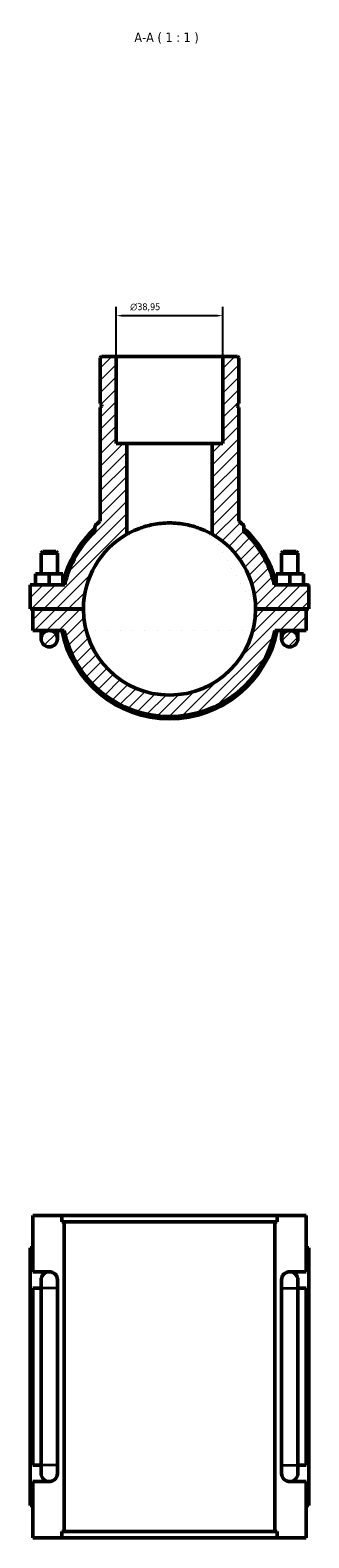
# Model space of a CAD drawing. Header units: millimetres. Extents: x 0 to 1034, y -188 to 1281.
# Tile 7 of 8: x 409 to 511, y 729 to 1281. Entities that reach past the tile are written whole.
import ezdxf

# ---------------------------------------------------------------- set-up
doc = ezdxf.new("R2010")
doc.units = ezdxf.units.MM
for name, color, linetype, lineweight in [('Dimension (ISO)', 7, 'Continuous', 25), ('Hatch (ISO)', 7, 'Continuous', 18), ('Symbol (ISO)', 7, 'Continuous', 25), ('Visible (ISO)', 7, 'Continuous', 50), ('Visible Narrow (ISO)', 7, 'Continuous', 35)]:
    doc.layers.add(name, color=color, linetype=linetype, lineweight=lineweight)
doc.styles.add('Label Text (ISO)', font='tahoma.ttf')
doc.styles.add('Note Text (ISO)', font='tahoma.ttf')
doc.dimstyles.new('Default (ISO)', dxfattribs={"dimtxt": 2.5, "dimasz": 2.5, "dimexe": 3.175, "dimexo": 0, "dimgap": 0.762, "dimtad": 1, "dimrnd": 1e-08, "dimzin": 0, "dimtxsty": 'Note Text (ISO)', "dimcen": 0.09, "dimdle": 10, "dimclrd": 256, "dimclre": 256, "dimclrt": 232, "dimazin": 0, "dimtfac": 1.40208, "dimtmove": 0, "dimatfit": 3, "dimfxl": 1, "dimtolj": 1, "dimtzin": 0, "dimlwd": -1, "dimlwe": -1, "dimarcsym": 0})

# ---------------------------------------------------------------- blocks, each defined once
blk = doc.blocks.new('*D9')
at = {"layer": 'Defpoints', "color": 0, "transparency": 16777216}
for p in [(440.45, 1176.77), (440.45, 1161.79), (479.4, 1161.79)]:
    blk.add_point(p, dxfattribs=at)
at = {"layer": 'Dimension (ISO)', "transparency": 16777216}
for p, q in [((440.45, 1161.79), (440.45, 1179.95)), ((476.9, 1176.77), (442.95, 1176.77)), ((479.4, 1161.79), (479.4, 1179.95))]:
    blk.add_line(p, q, dxfattribs=at)
for points in [[(442.95, 1177.19), (442.95, 1176.36), (440.45, 1176.77)], [(476.9, 1177.19), (476.9, 1176.36), (479.4, 1176.77)]]:
    blk.add_solid(points, dxfattribs=at)
at = {"layer": 'Dimension (ISO)', "color": 232, "true_color": 0xca0064, "transparency": 16777216, "insert": (445.54, 1181.3), "char_height": 2.5, "attachment_point": 1, "style": 'Note Text (ISO)'}
blk.add_mtext('\\A1;\\fAIGDT|b0|i0;\\H2.5000;\\ln\\fTahoma|b0|i0;\\H2.5000;38,95', dxfattribs=at)

msp = doc.modelspace()

# ---------------------------------------------------------------- hatches: boundary and pattern name
at = {"layer": 'Hatch (ISO)'}
h = msp.add_hatch(dxfattribs=at)
h.set_pattern_fill('ANSI31', color=256, scale=25.4, style=0)
h.set_pattern_definition([(45, (0, 0), (-2.245064, 2.245064), [])])
edge = h.paths.add_edge_path()
edge.add_spline(control_points=[(433.0628, 1100.3191), (432.9943, 1100.2595), (432.9329, 1100.1922), (432.827, 1100.0446), (432.7829, 1099.9648), (432.6906, 1099.74), (432.6609, 1099.5893), (432.6609, 1099.4372)], knot_values=[-0.10014571, -0.10014571, -0.10014571, -0.10014571, -0.07289743, -0.07289743, -0.04564915, -0.04564915, 0, 0, 0, 0], degree=3, periodic=0)
edge.add_line((432.6609, 1099.4372), (432.6609, 1097.8193))
edge.add_ellipse((459.9273, 1069.4128), major_axis=(-27.2664, 28.4066), ratio=1, start_angle=0, end_angle=33.147042)
edge.add_line((421.5655, 1078.2878), (408.9273, 1078.2878))
edge.add_line((408.9273, 1078.2878), (408.9273, 1069.4628))
edge.add_line((408.9273, 1069.4628), (428.4273, 1069.4628))
edge.add_ellipse((459.9273, 1069.4128), major_axis=(-31.5, 0.05), ratio=1, start_angle=299.736207, end_angle=360, ccw=False)
edge.add_line((444.3465, 1096.7895), (444.3465, 1129.9878))
edge.add_line((444.3465, 1129.9878), (440.4513, 1129.9878))
edge.add_line((440.4513, 1129.9878), (440.4513, 1161.7878))
edge.add_line((440.4513, 1161.7878), (434.998, 1161.7878))
edge.add_line((434.998, 1161.7878), (434.6085, 1161.3982))
edge.add_line((434.6085, 1161.3982), (434.6085, 1144.6211))
edge.add_line((434.6085, 1144.6211), (435.1085, 1144.1211))
edge.add_line((435.1085, 1144.1211), (435.1085, 1143.6211))
edge.add_line((435.1085, 1143.6211), (434.6085, 1143.1211))
edge.add_line((434.6085, 1143.1211), (434.6085, 1101.5975))
edge.add_ellipse((459.9273, 1069.4128), major_axis=(-25.3188, 32.1848), ratio=1, start_angle=0, end_angle=2.806782)
edge = h.paths.add_edge_path()
edge.add_ellipse((510.4273, 1077.7878), major_axis=(0.5, 0), ratio=1, start_angle=0, end_angle=90)
edge.add_line((510.4273, 1078.2878), (498.2891, 1078.2878))
edge.add_ellipse((459.9273, 1069.4128), major_axis=(38.3618, 8.875), ratio=1, start_angle=0, end_angle=33.147042)
edge.add_line((487.1937, 1097.8193), (487.1937, 1099.4372))
edge.add_ellipse((486.0251, 1099.4372), major_axis=(1.1686, 0), ratio=1, start_angle=0, end_angle=49.002162)
edge.add_ellipse((459.9273, 1069.4128), major_axis=(26.8645, 30.9064), ratio=1, start_angle=0, end_angle=2.806782)
edge.add_line((485.2461, 1101.5975), (485.2461, 1143.1211))
edge.add_line((485.2461, 1143.1211), (484.7461, 1143.6211))
edge.add_line((484.7461, 1143.6211), (484.7461, 1144.1211))
edge.add_line((484.7461, 1144.1211), (485.2461, 1144.6211))
edge.add_line((485.2461, 1144.6211), (485.2461, 1161.3982))
edge.add_line((485.2461, 1161.3982), (484.8566, 1161.7878))
edge.add_line((484.8566, 1161.7878), (479.4033, 1161.7878))
edge.add_line((479.4033, 1161.7878), (479.4033, 1129.9878))
edge.add_line((479.4033, 1129.9878), (475.5081, 1129.9878))
edge.add_line((475.5081, 1129.9878), (475.5081, 1096.7895))
edge.add_ellipse((459.9273, 1069.4128), major_axis=(15.5808, 27.3768), ratio=1, start_angle=299.736207, end_angle=360, ccw=False)
edge.add_line((491.4273, 1069.4628), (510.9273, 1069.4628))
edge.add_line((510.9273, 1069.4628), (510.9273, 1077.7878))
edge = h.paths.add_edge_path()
edge.add_ellipse((459.9273, 1069.4128), major_axis=(31.5, -0.05), ratio=1, start_angle=180.181891, end_angle=360)
edge.add_line((491.4273, 1069.3628), (509.9273, 1069.3628))
edge.add_line((509.9273, 1069.3628), (509.9273, 1061.5378))
edge.add_line((509.9273, 1061.5378), (503.9273, 1061.5378))
edge.add_line((503.9273, 1061.5378), (498.5068, 1061.5378))
edge.add_ellipse((459.9273, 1069.4128), major_axis=(-38.5795, -7.875), ratio=1, start_angle=0, end_angle=156.926082, ccw=False)
edge.add_line((421.3478, 1061.5378), (415.9273, 1061.5378))
edge.add_line((415.9273, 1061.5378), (409.9273, 1061.5378))
edge.add_line((409.9273, 1061.5378), (409.9273, 1069.3628))
edge.add_line((409.9273, 1069.3628), (428.4273, 1069.3628))
edge = h.paths.add_edge_path()
edge.add_ellipse((503.9273, 1058.5378), major_axis=(3, 0), ratio=1, start_angle=0, end_angle=360)
edge = h.paths.add_edge_path()
edge.add_ellipse((415.9273, 1058.5378), major_axis=(3, 0), ratio=1, start_angle=0, end_angle=360)

# ---------------------------------------------------------------- linework, layer by layer
at = {"layer": 'Visible (ISO)'}
for p, q in [((434.998, 1161.7878), (434.6085, 1161.3982)), ((434.6085, 1161.3982), (434.6085, 1144.6211)), ((440.4513, 1161.7878), (434.998, 1161.7878)), ((440.4513, 1129.9878), (440.4513, 1161.7878)), ((440.4513, 1161.7878), (479.4033, 1161.7878)), ((484.8566, 1161.7878), (479.4033, 1161.7878)), ((479.4033, 1161.7878), (479.4033, 1129.9878)), ((485.2461, 1161.3982), (484.8566, 1161.7878)), ((485.2461, 1144.6211), (485.2461, 1161.3982)), ((434.6085, 1144.6211), (435.1085, 1144.1211)), ((435.1085, 1143.6211), (434.6085, 1143.1211)), ((434.6085, 1143.1211), (434.6085, 1101.5975)), ((435.1085, 1144.1211), (435.1085, 1143.6211)), ((484.7461, 1144.1211), (485.2461, 1144.6211)), ((484.7461, 1143.6211), (484.7461, 1144.1211)), ((485.2461, 1143.1211), (484.7461, 1143.6211)), ((485.2461, 1101.5975), (485.2461, 1143.1211)), ((444.3465, 1129.9878), (440.4513, 1129.9878)), ((444.3465, 1096.7895), (444.3465, 1129.9878)), ((444.3465, 1129.9878), (475.5081, 1129.9878)), ((479.4033, 1129.9878), (475.5081, 1129.9878)), ((475.5081, 1129.9878), (475.5081, 1096.7895)), ((432.6609, 1099.4372), (432.6609, 1097.8193)), ((487.1937, 1097.8193), (487.1937, 1099.4372)), ((413.5273, 1090.4628), (412.9273, 1089.8628)), ((412.9273, 1089.8628), (418.9273, 1089.8628)), ((412.9273, 1089.8628), (412.9273, 1082.2878)), ((418.3273, 1090.4628), (413.5273, 1090.4628)), ((418.3273, 1090.4628), (418.9273, 1089.8628)), ((418.9273, 1089.8628), (418.9273, 1082.2878)), ((501.5273, 1090.4628), (500.9273, 1089.8628)), ((506.9273, 1089.8628), (500.9273, 1089.8628)), ((500.9273, 1082.2878), (500.9273, 1089.8628)), ((501.5273, 1090.4628), (506.3273, 1090.4628)), ((506.3273, 1090.4628), (506.9273, 1089.8628)), ((506.9273, 1082.2878), (506.9273, 1089.8628)), ((410.9273, 1078.2878), (410.9273, 1082.2878)), ((415.9273, 1082.2878), (410.9273, 1082.2878)), ((420.9273, 1082.2878), (415.9273, 1082.2878)), ((415.9273, 1078.2878), (415.9273, 1082.2878)), ((420.9273, 1078.2878), (420.9273, 1082.2878)), ((498.9273, 1082.2878), (503.9273, 1082.2878)), ((498.9273, 1078.2878), (498.9273, 1082.2878)), ((503.9273, 1078.2878), (503.9273, 1082.2878)), ((503.9273, 1082.2878), (508.9273, 1082.2878)), ((508.9273, 1078.2878), (508.9273, 1082.2878)), ((421.5655, 1078.2878), (408.9273, 1078.2878)), ((408.9273, 1078.2878), (408.9273, 1069.4628)), ((510.4273, 1078.2878), (498.2891, 1078.2878)), ((510.9273, 1069.4628), (510.9273, 1077.7878)), ((408.9273, 1069.4628), (428.4273, 1069.4628)), ((428.4273, 1069.3628), (409.9273, 1069.3628)), ((409.9273, 1069.3628), (409.9273, 1061.5378)), ((412.9273, 1069.4628), (412.9273, 1069.3628)), ((418.9273, 1069.4628), (418.9273, 1069.3628)), ((491.4273, 1069.4628), (510.9273, 1069.4628)), ((509.9273, 1069.3628), (491.4273, 1069.3628)), ((500.9273, 1069.3628), (500.9273, 1069.4628)), ((506.9273, 1069.3628), (506.9273, 1069.4628)), ((509.9273, 1061.5378), (509.9273, 1069.3628)), ((409.9273, 1061.5378), (415.9273, 1061.5378)), ((412.9273, 1061.5378), (412.9273, 1058.5378)), ((415.9273, 1061.5378), (421.3478, 1061.5378)), ((418.9273, 1058.5378), (418.9273, 1061.5378)), ((498.5068, 1061.5378), (503.9273, 1061.5378)), ((500.9273, 1061.5378), (500.9273, 1058.5378)), ((503.9273, 1061.5378), (509.9273, 1061.5378)), ((506.9273, 1058.5378), (506.9273, 1061.5378)), ((409.9273, 847.4823), (420.5444, 847.4823)), ((409.9273, 826.8823), (409.9273, 847.4823)), ((420.5444, 845.1223), (420.5444, 847.4823)), ((499.3102, 847.4823), (420.5444, 847.4823)), ((420.5444, 845.1223), (499.3102, 845.1223)), ((421.3478, 731.8423), (421.3478, 845.1223)), ((498.5068, 731.8423), (498.5068, 845.1223)), ((499.3102, 847.4823), (509.9273, 847.4823)), ((499.3102, 847.4823), (499.3102, 845.1223)), ((509.9273, 826.8823), (509.9273, 847.4823)), ((409.9273, 835.6823), (408.9273, 835.6823)), ((408.9273, 741.2823), (408.9273, 835.6823)), ((509.9273, 835.6823), (510.9273, 835.6823)), ((510.9273, 741.2823), (510.9273, 835.6823)), ((409.9273, 826.8823), (415.9273, 826.8823)), ((412.9273, 823.8823), (412.9273, 820.8823)), ((418.9273, 820.8823), (418.9273, 823.8823)), ((500.9273, 823.8823), (500.9273, 820.8823)), ((503.9273, 826.8823), (509.9273, 826.8823)), ((506.9273, 820.8823), (506.9273, 823.8823)), ((409.9273, 756.0823), (409.9273, 820.8823)), ((412.9273, 820.8823), (409.9273, 820.8823)), ((412.9273, 756.0823), (412.9273, 820.8823)), ((418.9273, 756.0823), (418.9273, 820.8823)), ((500.9273, 820.8823), (500.9273, 756.0823)), ((509.9273, 820.8823), (506.9273, 820.8823)), ((506.9273, 820.8823), (506.9273, 756.0823)), ((509.9273, 756.0823), (509.9273, 820.8823)), ((409.9273, 756.0823), (412.9273, 756.0823)), ((412.9273, 756.0823), (412.9273, 753.0823)), ((418.9273, 753.0823), (418.9273, 756.0823)), ((500.9273, 756.0823), (500.9273, 753.0823)), ((506.9273, 756.0823), (509.9273, 756.0823)), ((506.9273, 753.0823), (506.9273, 756.0823)), ((409.9273, 729.4823), (409.9273, 750.0823)), ((415.9273, 750.0823), (409.9273, 750.0823)), ((509.9273, 750.0823), (503.9273, 750.0823)), ((509.9273, 729.4823), (509.9273, 750.0823)), ((408.9273, 741.2823), (409.9273, 741.2823)), ((510.9273, 741.2823), (509.9273, 741.2823)), ((420.5444, 729.4823), (409.9273, 729.4823)), ((420.5444, 731.8423), (499.3102, 731.8423)), ((420.5444, 729.4823), (420.5444, 731.8423)), ((499.3102, 729.4823), (420.5444, 729.4823)), ((499.3102, 731.8423), (499.3102, 729.4823)), ((509.9273, 729.4823), (499.3102, 729.4823))]:
    msp.add_line(p, q, dxfattribs=at)
for centre in [(415.9273, 1058.5378), (503.9273, 1058.5378)]:
    msp.add_circle(centre, 3, dxfattribs=at)
for centre, radius, start, end in [((459.9273, 1069.4128), 40.1625, 132.757898, 166.180991), ((459.9273, 1069.4128), 40.95, 128.191056, 130.997838), ((459.9273, 1069.4128), 40.95, 49.002162, 51.808944), ((486.0251, 1099.4372), 1.1686, 0, 49.002162), ((459.9273, 1069.4128), 40.1625, 13.819009, 47.242102), ((459.9273, 1069.4128), 39.375, 133.826744, 166.973786), ((459.9273, 1069.4128), 31.5, 119.645261, 179.909054), ((459.9273, 1069.4128), 31.5, 0.090946, 60.354739), ((459.9273, 1069.4128), 39.375, 13.026214, 46.173256), ((510.4273, 1077.7878), 0.5, 0, 90), ((459.9273, 1069.4128), 31.5, 180.090946, 359.909054), ((459.9273, 1069.4128), 40.1625, 191.307729, 348.692271), ((459.9273, 1069.4128), 39.375, 191.536959, 348.463041), ((415.9273, 823.8823), 3, 90, 180), ((415.9273, 823.8823), 3, 0, 90), ((503.9273, 823.8823), 3, 90, 180), ((503.9273, 823.8823), 3, 0, 90), ((415.9273, 753.0823), 3, 180, 270), ((415.9273, 753.0823), 3, 270, 0), ((503.9273, 753.0823), 3, 180, 270), ((503.9273, 753.0823), 3, 270, 0)]:
    msp.add_arc(centre, radius, start, end, dxfattribs=at)
for points, knots in [([(433.0628, 1100.3191), (432.9943, 1100.2595), (432.9329, 1100.1922), (432.827, 1100.0446), (432.7829, 1099.9648), (432.6906, 1099.74), (432.6609, 1099.5893), (432.6609, 1099.4372)], [-0.100145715, -0.100145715, -0.100145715, -0.100145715, -0.072897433, -0.072897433, -0.045649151, -0.045649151, 0, 0, 0, 0]), ([(475.5081, 1096.7895), (475.5081, 1096.7895), (475.4105, 1096.8458), (475.0073, 1097.0695), (474.7018, 1097.2366), (473.5023, 1097.8518), (472.3106, 1098.4133), (469.5821, 1099.4319), (467.8528, 1099.9618), (464.9804, 1100.5201), (463.9771, 1100.6679), (461.9488, 1100.8643), (460.9237, 1100.9128), (458.9309, 1100.9128), (457.9058, 1100.8643), (455.8775, 1100.6679), (454.8742, 1100.5201), (452.0018, 1099.9618), (450.2725, 1099.4319), (447.544, 1098.4133), (446.3523, 1097.8518), (445.1528, 1097.2366), (444.8473, 1097.0695), (444.4441, 1096.8458), (444.3465, 1096.7895), (444.3465, 1096.7895)], [0, 0, 0, 0, 0.29969706, 0.29969706, 0.59939412, 0.59939412, 1.19878824, 1.19878824, 1.79662696, 1.79662696, 2.09554632, 2.09554632, 2.39446568, 2.39446568, 2.69338504, 2.69338504, 2.9923044, 2.9923044, 3.59014312, 3.59014312, 4.18953724, 4.18953724, 4.4892343, 4.4892343, 4.78893136, 4.78893136, 4.78893136, 4.78893136])]:
    msp.add_open_spline(points, degree=3, knots=knots, dxfattribs=at)
at = {"layer": 'Visible Narrow (ISO)'}
for p, q in [((418.8904, 820.8823), (412.9642, 820.8823)), ((500.9642, 820.8823), (506.8904, 820.8823)), ((418.8904, 756.0823), (412.9642, 756.0823)), ((500.9642, 756.0823), (506.8904, 756.0823))]:
    msp.add_line(p, q, dxfattribs=at)

# ---------------------------------------------------------------- texts
at = {"layer": 'Symbol (ISO)', "insert": (447.0649, 1276.269), "char_height": 3.5, "attachment_point": 7, "style": 'Label Text (ISO)'}
msp.add_mtext('A-A ( 1 : 1 )', dxfattribs=at)

# ---------------------------------------------------------------- dimensions: what is measured, and where the dimension line sits
at = {"layer": 'Dimension (ISO)'}
dim = msp.add_linear_dim(base=(440.4513, 1176.7743), p1=(479.4033, 1161.7878), p2=(440.4513, 1161.7878), angle=180, text='\\fAIGDT|b0|i0;\\H2.5000;\\ln\\fTahoma|b0|i0;\\H2.5000;<>', dimstyle='Default (ISO)', override={"dimdec": 2, "dimtp": 0, "dimtm": 0, "dimtdec": 2, "dimtofl": 0, "dimatfit": 1}, dxfattribs=at)
dim.commit()
dim.dimension.update_dxf_attribs({"geometry": '*D9', "text_midpoint": (451.0753, 1176.7743), "dimtype": 160})

doc.saveas('drawing.dxf')
